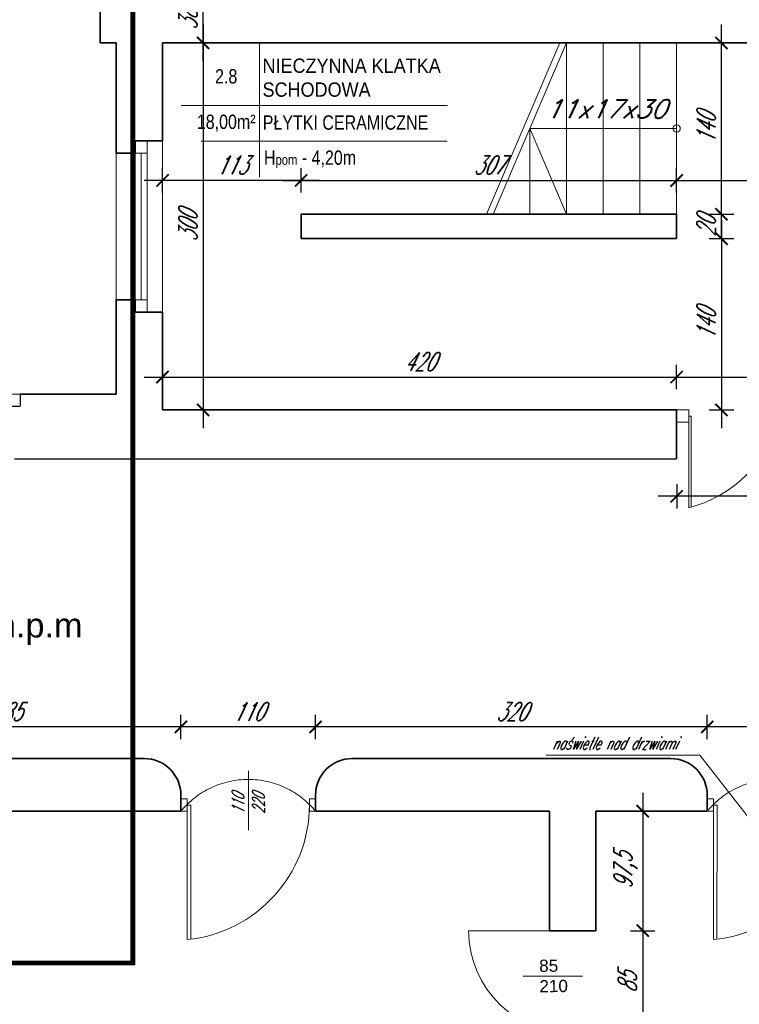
# Model space of a CAD drawing. Header units: millimetres. Extents: x 402 to 79005, y -7782 to 89952.
# Tile 123 of 256: x 26711 to 27299, y 21702 to 22507. Entities that reach past the tile are written whole.
import ezdxf

# ---------------------------------------------------------------- set-up
doc = ezdxf.new("R2010")
doc.units = ezdxf.units.MM
doc.header["$LTSCALE"] = 10
doc.linetypes.add('DASHED', pattern=[19.05, 12.7, -6.35])
doc.layers.get('0').update_dxf_attribs({"lineweight": 0})
doc.layers.get('Defpoints').update_dxf_attribs({"color": 253})
for name, color, linetype, lineweight in [('000_rzedne', 7, 'Continuous', 0), ('01 parter - ściany', 253, 'Continuous', 35), ('03-01_okna', 253, 'Continuous', 15), ('03-02_schody', 253, 'Continuous', 5), ('03_drzwi', 253, 'Continuous', 15), ('04-1_widok', 253, 'Continuous', 5), ('04-2_nad', 253, 'DASHED', 5), ('05-01_wymiary', 253, 'Continuous', 5), ('05-03_opis', 253, 'Continuous', 5), ('0_A_GRANICA OPRACOWANIA', 1, 'Continuous', 0), ('0_A_ŚCIANY ', 253, 'Continuous', 30)]:
    doc.layers.add(name, color=color, linetype=linetype, lineweight=lineweight)
doc.styles.add('ariel', font='ARIAL.TTF', dxfattribs={"width": 0.8})
doc.styles.add('ariel_wym', font='simplex.shx', dxfattribs={"width": 0.65, "oblique": 25})
doc.styles.get("Standard").update_dxf_attribs({"font": 'arial.ttf'})
doc.styles.add('ZAGOSP', font='txt', dxfattribs={"height": 0.8})
doc.dimstyles.new('ariel 50 wnętrze', dxfattribs={"dimtxt": 15, "dimasz": 10, "dimexe": 10, "dimexo": 0, "dimgap": 5, "dimtad": 1, "dimdec": 1, "dimrnd": 0.5, "dimtxsty": 'ariel_wym', "dimblk": 'ARCHTICK', "dimcen": 2.5, "dimdle": 15, "dimazin": 0, "dimtfac": 1, "dimtdec": 1, "dimtix": 1, "dimtmove": 0, "dimatfit": 3, "dimldrblk": 'DOT', "dimfxl": 0, "dimarcsym": 0})

# ---------------------------------------------------------------- blocks, each defined once
blk = doc.blocks.new('_ArchTick')
at = {"color": 0, "linetype": 'ByBlock', "const_width": 0.15}
blk.add_lwpolyline([(-0.5, -0.5), (0.5, 0.5)], dxfattribs=at)
blk = doc.blocks.new('*D2435')
at = {"layer": '05-01_wymiary', "color": 0, "lineweight": -2}
for p, q in [((27248.03, 22127.06), (27248.03, 22107.06)), ((27418, 22127.06), (27418, 22107.06)), ((27433, 22117.06), (27233.03, 22117.06))]:
    blk.add_line(p, q, dxfattribs=at)
at = {"layer": 'Defpoints', "color": 0}
for p in [(27248.03, 22143.22), (27418, 22149.22), (27248.03, 22117.06)]:
    blk.add_point(p, dxfattribs=at)
at = {"layer": '05-01_wymiary', "color": 0, "lineweight": -2, "xscale": 10, "yscale": 10, "zscale": 10, "rotation": 180}
blk.add_blockref('_ArchTick', (27248.03, 22117.06), dxfattribs=at)
at = {"layer": '05-01_wymiary', "color": 0, "lineweight": -2, "xscale": 10, "yscale": 10, "zscale": 10}
blk.add_blockref('_ArchTick', (27418, 22117.06), dxfattribs=at)
at = {"layer": '05-01_wymiary', "color": 0, "insert": (27333.02, 22129.56), "char_height": 15, "attachment_point": 5, "style": 'ariel_wym'}
blk.add_mtext('170', dxfattribs=at)
blk = doc.blocks.new('_Dot')
at = {"color": 0, "linetype": 'ByBlock', "lineweight": -2}
blk.add_line((-0.5, 0), (-1, 0), dxfattribs=at)
at = {"color": 0, "linetype": 'ByBlock', "const_width": 0.5}
blk.add_lwpolyline([(-0.25, 0, 1), (0.25, 0, 1)], format="xyb", close=True, dxfattribs=at)
blk = doc.blocks.new('*D2436')
at = {"layer": '05-01_wymiary', "color": 0, "lineweight": -2}
for p, q in [((27273, 21918.51), (27273, 21938.51)), ((27383, 21918.51), (27383, 21938.51)), ((27398, 21928.51), (27258, 21928.51))]:
    blk.add_line(p, q, dxfattribs=at)
at = {"layer": 'Defpoints', "color": 0, "lineweight": 0}
for p in [(27273, 21928.51), (27383, 21897.69), (27273, 21872.69)]:
    blk.add_point(p, dxfattribs=at)
at = {"layer": '05-01_wymiary', "color": 0, "lineweight": -2, "xscale": 10, "yscale": 10, "zscale": 10, "rotation": 180}
blk.add_blockref('_ArchTick', (27273, 21928.51), dxfattribs=at)
at = {"layer": '05-01_wymiary', "color": 0, "lineweight": -2, "xscale": 10, "yscale": 10, "zscale": 10}
blk.add_blockref('_ArchTick', (27383, 21928.51), dxfattribs=at)
at = {"layer": '05-01_wymiary', "color": 0, "insert": (27328, 21941.01), "char_height": 15, "attachment_point": 5, "style": 'ariel_wym'}
blk.add_mtext('110', dxfattribs=at)
blk = doc.blocks.new('*D2437')
at = {"layer": '05-01_wymiary', "color": 0, "lineweight": -2}
for p, q in [((26953, 21918.51), (26953, 21938.51)), ((27273, 21918.51), (27273, 21938.51)), ((27288, 21928.51), (26938, 21928.51))]:
    blk.add_line(p, q, dxfattribs=at)
at = {"layer": 'Defpoints', "color": 0, "lineweight": 0}
for p in [(26953, 21928.51), (26953, 21872.69), (27273, 21872.69)]:
    blk.add_point(p, dxfattribs=at)
at = {"layer": '05-01_wymiary', "color": 0, "lineweight": -2, "xscale": 10, "yscale": 10, "zscale": 10, "rotation": 180}
blk.add_blockref('_ArchTick', (26953, 21928.51), dxfattribs=at)
at = {"layer": '05-01_wymiary', "color": 0, "lineweight": -2, "xscale": 10, "yscale": 10, "zscale": 10}
blk.add_blockref('_ArchTick', (27273, 21928.51), dxfattribs=at)
at = {"layer": '05-01_wymiary', "color": 0, "insert": (27113, 21941.01), "char_height": 15, "attachment_point": 5, "style": 'ariel_wym'}
blk.add_mtext('320', dxfattribs=at)
blk = doc.blocks.new('*D2438')
at = {"layer": '05-01_wymiary', "color": 0, "lineweight": -2}
for p, q in [((26843, 21918.51), (26843, 21938.51)), ((26953, 21918.51), (26953, 21938.51)), ((26968, 21928.51), (26828, 21928.51))]:
    blk.add_line(p, q, dxfattribs=at)
at = {"layer": 'Defpoints', "color": 0, "lineweight": 0}
for p in [(26843, 21928.51), (26843, 21872.69), (26953, 21872.69)]:
    blk.add_point(p, dxfattribs=at)
at = {"layer": '05-01_wymiary', "color": 0, "lineweight": -2, "xscale": 10, "yscale": 10, "zscale": 10, "rotation": 180}
blk.add_blockref('_ArchTick', (26843, 21928.51), dxfattribs=at)
at = {"layer": '05-01_wymiary', "color": 0, "lineweight": -2, "xscale": 10, "yscale": 10, "zscale": 10}
blk.add_blockref('_ArchTick', (26953, 21928.51), dxfattribs=at)
at = {"layer": '05-01_wymiary', "color": 0, "insert": (26898, 21941.01), "char_height": 15, "attachment_point": 5, "style": 'ariel_wym'}
blk.add_mtext('110', dxfattribs=at)
blk = doc.blocks.new('*D2439')
at = {"layer": '05-01_wymiary', "color": 0, "lineweight": -2}
for p, q in [((26558, 21918.51), (26558, 21938.51)), ((26843, 21918.51), (26843, 21938.51)), ((26858, 21928.51), (26543, 21928.51))]:
    blk.add_line(p, q, dxfattribs=at)
at = {"layer": 'Defpoints', "color": 0, "lineweight": 0}
for p in [(26558, 21928.51), (26843, 21872.69), (26558, 21859.69)]:
    blk.add_point(p, dxfattribs=at)
at = {"layer": '05-01_wymiary', "color": 0, "lineweight": -2, "xscale": 10, "yscale": 10, "zscale": 10, "rotation": 180}
blk.add_blockref('_ArchTick', (26558, 21928.51), dxfattribs=at)
at = {"layer": '05-01_wymiary', "color": 0, "lineweight": -2, "xscale": 10, "yscale": 10, "zscale": 10}
blk.add_blockref('_ArchTick', (26843, 21928.51), dxfattribs=at)
at = {"layer": '05-01_wymiary', "color": 0, "insert": (26700.5, 21941.01), "char_height": 15, "attachment_point": 5, "style": 'ariel_wym'}
blk.add_mtext('285', dxfattribs=at)
blk = doc.blocks.new('*D2488')
at = {"layer": '05-01_wymiary', "color": 0, "lineweight": -2}
for p, q in [((27220.29, 21874.69), (27220.29, 21746.99)), ((27210.29, 21859.69), (27230.29, 21859.69)), ((27210.29, 21761.99), (27230.29, 21761.99))]:
    blk.add_line(p, q, dxfattribs=at)
at = {"layer": 'Defpoints', "color": 0}
for p in [(27182, 21859.69), (27182, 21761.99), (27220.29, 21761.99)]:
    blk.add_point(p, dxfattribs=at)
at = {"layer": '05-01_wymiary', "color": 0, "lineweight": -2, "xscale": 10, "yscale": 10, "zscale": 10}
for p, rotation in [((27220.29, 21859.69), 90), ((27220.29, 21761.99), 270)]:
    blk.add_blockref('_ArchTick', p, dxfattribs=dict(at, rotation=rotation))
at = {"layer": '05-01_wymiary', "color": 0, "insert": (27206.36, 21810.84), "char_height": 15, "attachment_point": 5, "rotation": 90, "style": 'ariel_wym'}
blk.add_mtext('97,5', dxfattribs=at)
blk = doc.blocks.new('*D2490')
at = {"layer": '05-01_wymiary', "color": 0, "lineweight": -2}
for p, q in [((27220.29, 21776.99), (27220.29, 21661.99)), ((27210.29, 21761.99), (27230.29, 21761.99)), ((27210.29, 21676.99), (27230.29, 21676.99))]:
    blk.add_line(p, q, dxfattribs=at)
at = {"layer": 'Defpoints', "color": 0}
for p in [(27182, 21761.99), (27182, 21676.99), (27220.29, 21676.99)]:
    blk.add_point(p, dxfattribs=at)
at = {"layer": '05-01_wymiary', "color": 0, "lineweight": -2, "xscale": 10, "yscale": 10, "zscale": 10}
for p, rotation in [((27220.29, 21761.99), 90), ((27220.29, 21676.99), 270)]:
    blk.add_blockref('_ArchTick', p, dxfattribs=dict(at, rotation=rotation))
at = {"layer": '05-01_wymiary', "color": 0, "insert": (27207.79, 21719.49), "char_height": 15, "attachment_point": 5, "rotation": 90, "style": 'ariel_wym'}
blk.add_mtext('85', dxfattribs=at)
blk = doc.blocks.new('*D1854')
at = {"layer": '05-01_wymiary', "color": 0, "lineweight": -2}
for p, q in [((26941.13, 22365.3), (26941.13, 22385.3)), ((27248, 22365.3), (27248, 22385.3)), ((26926.13, 22375.3), (27263, 22375.3))]:
    blk.add_line(p, q, dxfattribs=at)
at = {"layer": 'Defpoints', "color": 0}
for p in [(27248, 22375.3), (26941.13, 22347.69), (27248, 22347.69)]:
    blk.add_point(p, dxfattribs=at)
at = {"layer": '05-01_wymiary', "color": 0, "lineweight": -2, "xscale": 10, "yscale": 10, "zscale": 10, "rotation": 180}
blk.add_blockref('_ArchTick', (26941.13, 22375.3), dxfattribs=at)
at = {"layer": '05-01_wymiary', "color": 0, "lineweight": -2, "xscale": 10, "yscale": 10, "zscale": 10}
blk.add_blockref('_ArchTick', (27248, 22375.3), dxfattribs=at)
at = {"layer": '05-01_wymiary', "color": 0, "insert": (27094.56, 22387.8), "char_height": 15, "attachment_point": 5, "style": 'ariel_wym'}
blk.add_mtext('307', dxfattribs=at)
blk = doc.blocks.new('*D1855')
at = {"layer": '05-01_wymiary', "color": 0, "lineweight": -2}
for p, q in [((27248, 22365.3), (27248, 22385.3)), ((27428, 22385.3), (27428, 22365.3)), ((27233, 22375.3), (27443, 22375.3))]:
    blk.add_line(p, q, dxfattribs=at)
at = {"layer": 'Defpoints', "color": 0}
for p in [(27428, 22452.69), (27428, 22375.3), (27248, 22347.69)]:
    blk.add_point(p, dxfattribs=at)
at = {"layer": '05-01_wymiary', "color": 0, "lineweight": -2, "xscale": 10, "yscale": 10, "zscale": 10, "rotation": 180}
blk.add_blockref('_ArchTick', (27248, 22375.3), dxfattribs=at)
at = {"layer": '05-01_wymiary', "color": 0, "lineweight": -2, "xscale": 10, "yscale": 10, "zscale": 10}
blk.add_blockref('_ArchTick', (27428, 22375.3), dxfattribs=at)
at = {"layer": '05-01_wymiary', "color": 0, "insert": (27338, 22387.8), "char_height": 15, "attachment_point": 5, "style": 'ariel_wym'}
blk.add_mtext('180', dxfattribs=at)
blk = doc.blocks.new('*D1856')
at = {"layer": '05-01_wymiary', "color": 0, "lineweight": -2}
for p, q in [((26828, 22365.3), (26828, 22385.3)), ((26941.13, 22365.3), (26941.13, 22385.3)), ((26956.13, 22375.3), (26813, 22375.3))]:
    blk.add_line(p, q, dxfattribs=at)
at = {"layer": 'Defpoints', "color": 0}
for p in [(26828, 22375.3), (26941.13, 22347.69), (26828, 22267.69)]:
    blk.add_point(p, dxfattribs=at)
at = {"layer": '05-01_wymiary', "color": 0, "lineweight": -2, "xscale": 10, "yscale": 10, "zscale": 10, "rotation": 180}
blk.add_blockref('_ArchTick', (26828, 22375.3), dxfattribs=at)
at = {"layer": '05-01_wymiary', "color": 0, "lineweight": -2, "xscale": 10, "yscale": 10, "zscale": 10}
blk.add_blockref('_ArchTick', (26941.13, 22375.3), dxfattribs=at)
at = {"layer": '05-01_wymiary', "color": 0, "insert": (26884.56, 22387.8), "char_height": 15, "attachment_point": 5, "style": 'ariel_wym'}
blk.add_mtext('113', dxfattribs=at)
blk = doc.blocks.new('*D1857')
at = {"layer": '05-01_wymiary', "color": 0, "lineweight": -2}
for p, q in [((26861.15, 22502.69), (26861.15, 22172.69)), ((26851.15, 22487.69), (26871.15, 22487.69)), ((26851.15, 22187.69), (26871.15, 22187.69))]:
    blk.add_line(p, q, dxfattribs=at)
at = {"layer": 'Defpoints', "color": 0}
for p in [(26828, 22487.69), (26828, 22187.69), (26861.15, 22187.69)]:
    blk.add_point(p, dxfattribs=at)
at = {"layer": '05-01_wymiary', "color": 0, "lineweight": -2, "xscale": 10, "yscale": 10, "zscale": 10}
for p, rotation in [((26861.15, 22487.69), 90), ((26861.15, 22187.69), 270)]:
    blk.add_blockref('_ArchTick', p, dxfattribs=dict(at, rotation=rotation))
at = {"layer": '05-01_wymiary', "color": 0, "insert": (26848.65, 22337.69), "char_height": 15, "attachment_point": 5, "rotation": 90, "style": 'ariel_wym'}
blk.add_mtext('300', dxfattribs=at)
blk = doc.blocks.new('*D1858')
at = {"layer": '05-01_wymiary', "color": 0, "lineweight": -2}
for p, q in [((26828, 22204.56), (26828, 22224.56)), ((27248, 22204.56), (27248, 22224.56)), ((26813, 22214.56), (27263, 22214.56))]:
    blk.add_line(p, q, dxfattribs=at)
at = {"layer": 'Defpoints', "color": 0}
for p in [(27248, 22214.56), (26828, 22187.69), (27248, 22187.69)]:
    blk.add_point(p, dxfattribs=at)
at = {"layer": '05-01_wymiary', "color": 0, "lineweight": -2, "xscale": 10, "yscale": 10, "zscale": 10, "rotation": 180}
blk.add_blockref('_ArchTick', (26828, 22214.56), dxfattribs=at)
at = {"layer": '05-01_wymiary', "color": 0, "lineweight": -2, "xscale": 10, "yscale": 10, "zscale": 10}
blk.add_blockref('_ArchTick', (27248, 22214.56), dxfattribs=at)
at = {"layer": '05-01_wymiary', "color": 0, "insert": (27038, 22227.06), "char_height": 15, "attachment_point": 5, "style": 'ariel_wym'}
blk.add_mtext('420', dxfattribs=at)
blk = doc.blocks.new('*D1859')
at = {"layer": '05-01_wymiary', "color": 0, "lineweight": -2}
for p, q in [((27248, 22204.56), (27248, 22224.56)), ((27428, 22204.56), (27428, 22224.56)), ((27233, 22214.56), (27443, 22214.56))]:
    blk.add_line(p, q, dxfattribs=at)
at = {"layer": 'Defpoints', "color": 0}
for p in [(27428, 22214.56), (27248, 22187.69), (27428, 22187.69)]:
    blk.add_point(p, dxfattribs=at)
at = {"layer": '05-01_wymiary', "color": 0, "lineweight": -2, "xscale": 10, "yscale": 10, "zscale": 10, "rotation": 180}
blk.add_blockref('_ArchTick', (27248, 22214.56), dxfattribs=at)
at = {"layer": '05-01_wymiary', "color": 0, "lineweight": -2, "xscale": 10, "yscale": 10, "zscale": 10}
blk.add_blockref('_ArchTick', (27428, 22214.56), dxfattribs=at)
at = {"layer": '05-01_wymiary', "color": 0, "insert": (27338, 22227.06), "char_height": 15, "attachment_point": 5, "style": 'ariel_wym'}
blk.add_mtext('180', dxfattribs=at)
blk = doc.blocks.new('*D1860')
at = {"layer": '05-01_wymiary', "color": 0, "lineweight": -2}
for p, q in [((27284.63, 22342.69), (27284.63, 22172.69)), ((27274.63, 22327.69), (27294.63, 22327.69)), ((27274.63, 22187.69), (27294.63, 22187.69))]:
    blk.add_line(p, q, dxfattribs=at)
at = {"layer": 'Defpoints', "color": 0}
for p in [(27248, 22327.69), (27248, 22187.69), (27284.63, 22187.69)]:
    blk.add_point(p, dxfattribs=at)
at = {"layer": '05-01_wymiary', "color": 0, "lineweight": -2, "xscale": 10, "yscale": 10, "zscale": 10}
for p, rotation in [((27284.63, 22327.69), 90), ((27284.63, 22187.69), 270)]:
    blk.add_blockref('_ArchTick', p, dxfattribs=dict(at, rotation=rotation))
at = {"layer": '05-01_wymiary', "color": 0, "insert": (27272.13, 22257.69), "char_height": 15, "attachment_point": 5, "rotation": 90, "style": 'ariel_wym'}
blk.add_mtext('140', dxfattribs=at)
blk = doc.blocks.new('*D1861')
at = {"layer": '05-01_wymiary', "color": 0, "lineweight": -2}
for p, q in [((27284.63, 22347.69), (27284.63, 22357.69)), ((27274.63, 22347.69), (27294.63, 22347.69)), ((27284.63, 22327.69), (27284.63, 22347.69)), ((27274.63, 22327.69), (27294.63, 22327.69)), ((27284.63, 22327.69), (27284.63, 22317.69))]:
    blk.add_line(p, q, dxfattribs=at)
at = {"layer": 'Defpoints', "color": 0}
for p in [(27248, 22347.69), (27284.63, 22347.69), (27248, 22327.69)]:
    blk.add_point(p, dxfattribs=at)
at = {"layer": '05-01_wymiary', "color": 0, "lineweight": -2, "xscale": 10, "yscale": 10, "zscale": 10}
for p, rotation in [((27284.63, 22347.69), 270), ((27284.63, 22327.69), 90)]:
    blk.add_blockref('_ArchTick', p, dxfattribs=dict(at, rotation=rotation))
at = {"layer": '05-01_wymiary', "color": 0, "insert": (27272.13, 22337.69), "char_height": 15, "attachment_point": 5, "rotation": 90, "style": 'ariel_wym'}
blk.add_mtext('20', dxfattribs=at)
blk = doc.blocks.new('*D1862')
at = {"layer": '05-01_wymiary', "color": 0, "lineweight": -2}
for p, q in [((27284.63, 22332.69), (27284.63, 22502.69)), ((27274.63, 22487.69), (27294.63, 22487.69)), ((27274.63, 22347.69), (27294.63, 22347.69))]:
    blk.add_line(p, q, dxfattribs=at)
at = {"layer": 'Defpoints', "color": 0}
for p in [(27248, 22487.69), (27284.63, 22487.69), (27248, 22347.69)]:
    blk.add_point(p, dxfattribs=at)
at = {"layer": '05-01_wymiary', "color": 0, "lineweight": -2, "xscale": 10, "yscale": 10, "zscale": 10}
for p, rotation in [((27284.63, 22487.69), 90), ((27284.63, 22347.69), 270)]:
    blk.add_blockref('_ArchTick', p, dxfattribs=dict(at, rotation=rotation))
at = {"layer": '05-01_wymiary', "color": 0, "insert": (27272.13, 22417.69), "char_height": 15, "attachment_point": 5, "rotation": 90, "style": 'ariel_wym'}
blk.add_mtext('140', dxfattribs=at)
blk = doc.blocks.new('*D2048')
at = {"layer": '05-01_wymiary', "color": 0, "lineweight": -2}
for p, q in [((26861.15, 22472.69), (26861.15, 22540.69)), ((26861.15, 22525.69), (26851.15, 22525.69)), ((26861.15, 22487.69), (26851.15, 22487.69))]:
    blk.add_line(p, q, dxfattribs=at)
at = {"layer": 'Defpoints', "color": 0}
for p in [(26861.15, 22525.69), (26861.15, 22525.69), (26861.15, 22487.69)]:
    blk.add_point(p, dxfattribs=at)
at = {"layer": '05-01_wymiary', "color": 0, "lineweight": -2, "xscale": 10, "yscale": 10, "zscale": 10}
for p, rotation in [((26861.15, 22525.69), 90), ((26861.15, 22487.69), 270)]:
    blk.add_blockref('_ArchTick', p, dxfattribs=dict(at, rotation=rotation))
at = {"layer": '05-01_wymiary', "color": 0, "insert": (26848.65, 22506.69), "char_height": 15, "attachment_point": 5, "rotation": 90, "style": 'ariel_wym'}
blk.add_mtext('38', dxfattribs=at)

msp = doc.modelspace()

# ---------------------------------------------------------------- linework, layer by layer
at = {"layer": '01 parter - ściany'}
for p, q in [((26776.997, 22525.689), (26776.997, 22487.689)), ((26776.997, 22487.689), (26789.997, 22487.689)), ((26789.997, 22487.689), (26789.997, 22407.689)), ((27427.997, 22487.689), (26827.997, 22487.689)), ((26827.997, 22487.689), (26827.997, 22407.689)), ((26827.997, 22487.689), (26827.997, 22407.689)), ((26805.497, 22407.689), (26827.997, 22407.689)), ((27247.997, 22347.689), (26941.132, 22347.689)), ((26941.132, 22347.689), (26941.132, 22327.689)), ((27247.997, 22327.689), (27247.997, 22347.689)), ((27247.997, 22327.689), (26941.132, 22327.689)), ((26789.997, 22267.689), (26789.997, 22200.689)), ((26805.497, 22267.689), (26827.997, 22267.689)), ((26827.997, 22267.689), (26827.997, 22187.689)), ((26827.997, 22267.689), (26827.997, 22187.689)), ((26789.997, 22200.689), (26711.653, 22200.689)), ((27247.997, 22187.689), (26827.997, 22187.689)), ((27247.997, 22147.689), (27247.997, 22187.689)), ((26812.997, 21902.689), (26587.997, 21902.689)), ((27242.997, 21902.689), (26982.997, 21902.689)), ((26842.997, 21872.689), (26842.997, 21859.689)), ((26952.997, 21872.689), (26952.997, 21859.689)), ((27272.997, 21872.689), (27272.997, 21859.689)), ((26842.997, 21859.689), (26647.997, 21859.689)), ((27143.997, 21859.689), (26952.997, 21859.689)), ((27143.997, 21761.994), (27143.997, 21859.689)), ((27181.997, 21761.994), (27181.997, 21859.689)), ((27272.997, 21859.689), (27181.997, 21859.689)), ((27181.997, 21761.994), (27143.997, 21761.994))]:
    msp.add_line(p, q, dxfattribs=at)
for points in [[(26805.497, 22407.689), (26805.497, 22397.689), (26789.997, 22397.689), (26789.997, 22407.689)], [(26805.497, 22267.689), (26805.497, 22277.689), (26789.997, 22277.689), (26789.997, 22267.689)]]:
    msp.add_lwpolyline(points, dxfattribs=at)
for centre, start, end in [((26812.997, 21872.689), 0, 90), ((26982.997, 21872.689), 90, 180), ((27242.997, 21872.689), 0, 90)]:
    msp.add_arc(centre, 30, start, end, dxfattribs=at)
at = {"layer": '03-01_okna', "linetype": 'Continuous', "lineweight": 0}
for p, q in [((26789.997, 22267.689), (26789.997, 22407.689)), ((26805.497, 22267.689), (26805.497, 22407.689)), ((26815.497, 22267.689), (26815.497, 22407.689)), ((26815.497, 22407.689), (26815.497, 22397.689)), ((26815.497, 22397.689), (26805.497, 22397.689)), ((26810.497, 22277.689), (26810.497, 22397.689)), ((26815.497, 22277.689), (26805.497, 22277.689)), ((26815.497, 22267.689), (26815.497, 22277.689)), ((26566.653, 22200.689), (26711.653, 22200.689))]:
    msp.add_line(p, q, dxfattribs=at)
at = {"layer": '03-02_schody'}
for p, q in [((27092.558, 22347.689), (27152.558, 22487.689)), ((27097.997, 22347.689), (27157.997, 22487.689)), ((27157.997, 22487.689), (27157.997, 22347.689)), ((27187.997, 22487.689), (27187.997, 22347.689)), ((27217.997, 22487.689), (27217.997, 22347.689)), ((27247.997, 22487.689), (27247.997, 22347.689)), ((27127.997, 22417.689), (27247.997, 22417.689)), ((27127.997, 22417.689), (27127.997, 22347.689)), ((27127.997, 22417.689), (27157.997, 22347.689))]:
    msp.add_line(p, q, dxfattribs=at)
msp.add_circle((27247.997, 22417.689), 3, dxfattribs=at)
at = {"layer": '03_drzwi'}
for p, q in [((27247.997, 22187.689), (27257.997, 22187.689)), ((27257.997, 22187.689), (27257.997, 22177.689)), ((27257.997, 22177.689), (27247.997, 22177.689)), ((27257.997, 22182.689), (27257.997, 22107.689)), ((27259.997, 22182.689), (27257.997, 22182.689)), ((27259.997, 22182.689), (27259.997, 22108.231)), ((27141.359, 21905.596), (27267.019, 21905.596)), ((27267.019, 21905.596), (27307.742, 21853.029)), ((26898.189, 21844.101), (26898.189, 21892.579)), ((26842.997, 21869.689), (26847.997, 21869.689)), ((26847.997, 21869.689), (26847.997, 21859.689)), ((26947.997, 21859.689), (26947.997, 21869.689)), ((26947.997, 21869.689), (26952.997, 21869.689)), ((27272.997, 21869.689), (27277.997, 21869.689)), ((27277.997, 21869.689), (27277.997, 21859.689)), ((26847.997, 21864.689), (26847.997, 21754.689)), ((26850.997, 21864.689), (26847.997, 21864.689)), ((26850.997, 21864.689), (26850.956, 21755.017)), ((27277.997, 21864.689), (27277.997, 21754.689)), ((27280.997, 21864.689), (27277.997, 21864.689)), ((27280.997, 21864.689), (27280.956, 21755.017)), ((26847.997, 21859.689), (26842.997, 21859.689)), ((26952.997, 21859.689), (26947.997, 21859.689)), ((27277.997, 21859.689), (27272.997, 21859.689)), ((27162.997, 21761.994), (27077.997, 21761.994)), ((27122.628, 21724.912), (27171.105, 21724.912))]:
    msp.add_line(p, q, dxfattribs=at)
for centre, radius, start, end in [((27231.947, 22207.727), 103.374, 284.595753, 345.982989), ((26837.249, 21864.915), 110.749, 275.569693, 359.882929), ((27267.249, 21864.915), 110.749, 275.569693, 359.882929), ((27163.685, 21762.682), 85.691, 180.459998, 270.459998)]:
    msp.add_arc(centre, radius, start, end, dxfattribs=at)
at = {"layer": '04-1_widok'}
msp.add_line((26827.997, 22267.689), (26827.997, 22407.689), dxfattribs=at)
at = {"layer": '04-2_nad', "ltscale": 2}
for centre in [(26897.997, 21814.404), (27327.997, 21814.404)]:
    msp.add_arc(centre, 71.244, 39.46651, 140.53349, dxfattribs=at)
at = {"layer": '05-03_opis'}
for p, q in [((26907.207, 22487.15), (26907.207, 22377.95)), ((26843.303, 22436.582), (27060.742, 22436.582)), ((26859.456, 22407.404), (27060.508, 22407.404))]:
    msp.add_line(p, q, dxfattribs=at)
at = {"layer": '0_A_GRANICA OPRACOWANIA', "color": 1, "linetype": 'DASHED', "const_width": 4}
msp.add_lwpolyline([(25790.687, 23129.515), (26803.781, 23129.515), (26803.781, 21735.593), (25790.687, 21735.593)], close=True, dxfattribs=at)
at = {"layer": '0_A_ŚCIANY ', "lineweight": 30}
for points in [[(26711.653, 22200.689), (26711.653, 22190.689)], [(26697.153, 22190.689), (26711.653, 22190.689)], [(26707.153, 22147.689), (27247.997, 22147.689)]]:
    msp.add_lwpolyline(points, dxfattribs=at)

# ---------------------------------------------------------------- texts
at = {"layer": '000_rzedne', "color": 1, "lineweight": 0, "insert": (26762.535, 22021.658, 0), "char_height": 20, "width": 434.43083, "attachment_point": 3, "style": 'ZAGOSP'}
msp.add_mtext('{\\fArial|b0|i0|c238|p34;+23,43 m n.p.m}', dxfattribs=at)
at = {"layer": '03_drzwi', "insert": (27146.282, 21920.124), "char_height": 10, "width": 131.79635, "attachment_point": 1, "style": 'ariel_wym'}
msp.add_mtext('naświetle nad drzwiami', dxfattribs=at)
at = {"layer": '03_drzwi', "insert": (26884.818, 21857.116), "char_height": 10, "width": 46.17517, "attachment_point": 1, "rotation": 90.566439, "style": 'ariel_wym'}
msp.add_mtext('110\\P220', dxfattribs=at)
at = {"layer": '03_drzwi', "insert": (27135.642, 21738.283), "char_height": 10, "width": 46.17517, "attachment_point": 1, "rotation": 0.566439}
msp.add_mtext('85\\P210', dxfattribs=at)
at = {"layer": '05-03_opis', "char_height": 11.7117, "style": 'ariel'}
for s, insert, width, attachment_point in [('\\W0.9;{\\fArial|b0|i0|c238|p34;NIECZYNNA KLATKA\\PSCHODOWA}', (26909.651, 22459.237), 178.31875, 4), ('{\\fArial|b0|i0|c238|p34;2.8}', (26879.978, 22460.334), 54.4563, 5), ('{\\fArial|b0|i0|c238|p34;18,00m²}', (26879.978, 22422.131), 54.4563, 5), ('{\\fArial|b0|i0|c238|p34;PŁYTKI CERAMICZNE}', (26909.802, 22422.547), 161.3945, 4), ('{\\fArial|b0|i0|c238|p34; H\\H0.7x;pom\\H1.429x; - 4,20m}', (26907.207, 22392.677), 161.3945, 4)]:
    msp.add_mtext(s, dxfattribs=dict(at, insert=insert, width=width, attachment_point=attachment_point))
at = {"layer": '05-03_opis', "lineweight": 0, "insert": (27189.843, 22433.748), "char_height": 15, "width": 55, "attachment_point": 5, "style": 'ariel_wym'}
msp.add_mtext('{\\W1;11x17x30}', dxfattribs=at)

# ---------------------------------------------------------------- dimensions: what is measured, and where the dimension line sits
at = {"layer": '05-01_wymiary'}
for base, p1, p2, picture, middle in [((26861.153, 22525.689), (26861.153, 22487.689), (26861.153, 22525.689), '*D2048', (26848.653, 22506.689)), ((26861.153, 22187.689), (26827.997, 22487.689), (26827.997, 22187.689), '*D1857', (26848.653, 22337.689)), ((27284.628, 22187.689), (27247.997, 22327.689), (27247.997, 22187.689), '*D1860', (27272.128, 22257.689)), ((27220.292, 21761.994), (27181.997, 21859.689), (27181.997, 21761.994), '*D2488', (27206.363, 21810.841))]:
    dim = msp.add_linear_dim(base=base, p1=p1, p2=p2, angle=90, dimstyle='ariel 50 wnętrze', dxfattribs=at)
    dim.commit()
    dim.dimension.update_dxf_attribs({"geometry": picture, "text_midpoint": middle})
for base, p1, p2, picture, middle in [((27284.628, 22487.689), (27247.997, 22347.689), (27247.997, 22487.689), '*D1862', (27272.128, 22417.689)), ((27284.628, 22347.689), (27247.997, 22327.689), (27247.997, 22347.689), '*D1861', (27272.128, 22337.689)), ((27220.292, 21676.994), (27181.997, 21761.994), (27181.997, 21676.994), '*D2490', (27207.792, 21719.494))]:
    dim = msp.add_linear_dim(base=base, p1=p1, p2=p2, angle=90, dimstyle='ariel 50 wnętrze', override={"dimtmove": 1}, dxfattribs=at)
    dim.commit()
    dim.dimension.update_dxf_attribs({"geometry": picture, "text_midpoint": middle})
for base, p1, p2, picture, middle in [((27427.997, 22375.297), (27247.997, 22347.689), (27427.997, 22452.689), '*D1855', (27337.997, 22387.797)), ((26827.997, 22375.297), (26941.132, 22347.689), (26827.997, 22267.689), '*D1856', (26884.565, 22387.797)), ((27427.997, 22214.555), (27247.997, 22187.689), (27427.997, 22187.689), '*D1859', (27337.997, 22227.055)), ((27248.033, 22117.058), (27417.997, 22149.222), (27248.033, 22143.222), '*D2435', (27333.015, 22129.558)), ((26557.997, 21928.512), (26842.997, 21872.689), (26557.997, 21859.689), '*D2439', (26700.497, 21941.012)), ((26842.997, 21928.512), (26952.997, 21872.689), (26842.997, 21872.689), '*D2438', (26897.997, 21941.012)), ((26952.997, 21928.512), (27272.997, 21872.689), (26952.997, 21872.689), '*D2437', (27112.997, 21941.012)), ((27272.997, 21928.512), (27382.997, 21897.689), (27272.997, 21872.689), '*D2436', (27327.997, 21941.012))]:
    dim = msp.add_linear_dim(base=base, p1=p1, p2=p2, dimstyle='ariel 50 wnętrze', override={"dimtmove": 1}, dxfattribs=at)
    dim.commit()
    dim.dimension.update_dxf_attribs({"geometry": picture, "text_midpoint": middle})
for base, p1, p2, picture, middle in [((27247.997, 22375.297), (26941.132, 22347.689), (27247.997, 22347.689), '*D1854', (27094.565, 22387.797)), ((27247.997, 22214.555), (26827.997, 22187.689), (27247.997, 22187.689), '*D1858', (27037.997, 22227.055))]:
    dim = msp.add_linear_dim(base=base, p1=p1, p2=p2, dimstyle='ariel 50 wnętrze', dxfattribs=at)
    dim.commit()
    dim.dimension.update_dxf_attribs({"geometry": picture, "text_midpoint": middle})

doc.saveas('drawing.dxf')
